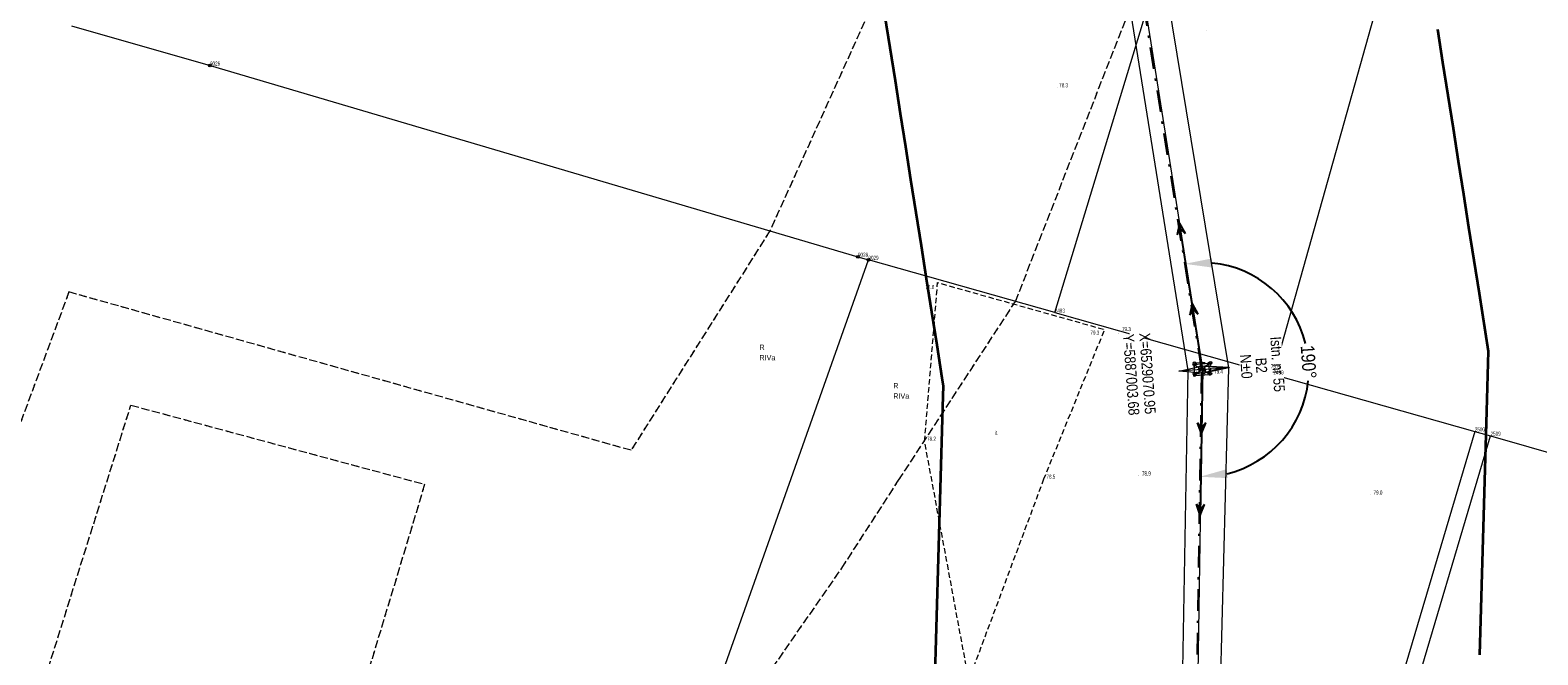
# Model space of a CAD drawing. Header units: metres. Extents: x 6524698 to 6533081, y 5883213 to 5896811.
# Tile 23 of 167: x 6528855 to 6529133, y 5886951 to 5887066. Entities that reach past the tile are written whole.
import ezdxf
from ezdxf.enums import TextEntityAlignment as Align

# ---------------------------------------------------------------- set-up
doc = ezdxf.new("R2010")
doc.units = ezdxf.units.M
doc.header["$MEASUREMENT"] = 0
for name, pattern in [('DASHDOT', [4, 2, -0.9, 0.2, -0.9]), ('mapa zasadnicza$0$1.0_0.5', [1.5, 1, -0.5]), ('mapa zasadnicza$0$219-500', [0]), ('mapa zasadnicza$0$egkk-500', [2, 1.5, -0.5]), ('mapa zasadnicza$0$egug-500', [1, 0.5, -0.5]), ('mapa zasadnicza$0$suep_wn_500', [0]), ('mapa zasadnicza$0$supp_500', [1, 0.5, -0.5])]:
    doc.linetypes.add(name, pattern=pattern)
doc.layers.get('0').update_dxf_attribs({"lineweight": 0})
for name, color, linetype, lineweight in [('@Proj. słupy - blok', 1, 'Continuous', 15), ('@Proj. słupy - XY', 1, 'Continuous', 0), ('_trasa_kat_zalomu', 7, 'Continuous', 18), ('_trasa_os', 1, 'DASHDOT', 30), ('Sections span lengths and Marker Balls Plan', 7, 'Continuous', 0)]:
    doc.layers.add(name, color=color, linetype=linetype, lineweight=lineweight)
for name, color, linetype in [('@Proj. słupy - seria', 1, 'Continuous'), ('@Proj. słupy - wys.', 1, 'Continuous'), ('mapa zasadnicza$0$000 Inne (niezydentyfikowane)', 7, 'Continuous'), ('mapa zasadnicza$0$202-punkt graniczny', 7, 'Continuous'), ('mapa zasadnicza$0$202-punkt graniczny-Atr103', 7, 'Continuous'), ('mapa zasadnicza$0$203-punkt graniczny', 7, 'Continuous'), ('mapa zasadnicza$0$203-punkt graniczny-Atr103', 7, 'Continuous'), ('mapa zasadnicza$0$209-oznaczenie konturu klasyfikacyjnego', 7, 'Continuous'), ('mapa zasadnicza$0$210-oznaczenie konturu użytku gruntowego', 7, 'Continuous'), ('mapa zasadnicza$0$217-kontur klasyfikacyjny', 7, 'Continuous'), ('mapa zasadnicza$0$218-kontur użytku gruntowego', 7, 'Continuous'), ('mapa zasadnicza$0$219-działka ewidencyjna', 7, 'Continuous'), ('mapa zasadnicza$0$inny obiekt zagospodarowania terenu', 7, 'Continuous'), ('mapa zasadnicza$0$inny obiekt zagospodarowania terenu-Atr17', 7, 'Continuous'), ('mapa zasadnicza$0$pikieta naturalna', 7, 'Continuous'), ('mapa zasadnicza$0$pikieta naturalna-Atr2', 7, 'Continuous'), ('mapa zasadnicza$0$przewód elektroenergetyczny wysokiego napięcia', 7, 'Continuous'), ('mapa zasadnicza$0$słup przewodów napowietrznych', 7, 'Continuous')]:
    doc.layers.add(name, color=color, linetype=linetype)
doc.styles.add('mapa zasadnicza$0$STANDARD', font='Working1250', dxfattribs={"width": 0.75})
doc.styles.add('Opis', font='ARIALN.TTF')
doc.styles.add('Opis_slupy', font='ARIALN.TTF')
doc.dimstyles.new('Kat zalomu', dxfattribs={"dimtxt": 2.5, "dimasz": 5, "dimexe": 1.25, "dimexo": 0.625, "dimtad": 0, "dimtxsty": 'Opis_slupy', "dimcen": 2.5, "dimse1": 1, "dimse2": 1, "dimadec": 0, "dimazin": 0, "dimtfac": 1, "dimtmove": 0, "dimatfit": 3, "dimfxl": 1, "dimarcsym": 1})

# ---------------------------------------------------------------- blocks, each defined once
blk = doc.blocks.new('mapa zasadnicza$0$203')
at = {"linetype": 'Continuous', "lineweight": 0}
h = blk.add_hatch(color=0, dxfattribs=at)
edge = h.paths.add_edge_path()
edge.add_arc((0, 0), 0.045, 0, 360)
blk = doc.blocks.new('mapa zasadnicza$0$202')
at = {"color": 0, "linetype": 'Continuous', "lineweight": 0}
blk.add_circle((0, 0), 0.25, dxfattribs=at)
blk = doc.blocks.new('mapa zasadnicza$0$PW01')
at = {"linetype": 'Continuous', "lineweight": 13}
h = blk.add_hatch(color=0, dxfattribs=at)
edge = h.paths.add_edge_path()
edge.add_arc((0, 0), 0.045, 0, 360)
blk = doc.blocks.new('mapa zasadnicza$0$SM05')
at = {"color": 0, "linetype": 'Continuous', "lineweight": 13}
blk.add_circle((0, 0), 0.25, dxfattribs=at)
blk = doc.blocks.new('mapa zasadnicza$0$SUEP3')
at = {"color": 0, "linetype": 'Continuous'}
for p, q in [((0, 0), (12.003, 0)), ((12.003, 0), (10.003, 0.75)), ((10.003, 0.75), (11.003, 0)), ((12.003, 0), (10.003, -0.75)), ((11.003, 0), (10.003, -0.75)), ((12.003, 0), (27.003, 0)), ((27.003, 0), (25.003, 0.75)), ((25.003, 0.75), (26.003, 0)), ((27.003, 0), (25.003, -0.75)), ((26.003, 0), (25.003, -0.75))]:
    blk.add_line(p, q, dxfattribs=at)
blk = doc.blocks.new('*U2334')
at = {"layer": '@Proj. słupy - blok', "color": 0}
blk.add_line((0, 0), (4.19, 0.3), dxfattribs=at)
for points in [[(-0.53, -0.61), (-4.19, -0.3), (-0.61, 0.53)], [(1.47, -0.9), (-1.47, 0.9), (-1.33, -1.1), (1.33, 1.1)], [(0, 0), (4.99, 0.36)], [(4.19, 0.3), (0.61, -0.53), (0.53, 0.61), (4.19, 0.3)], [(4.99, 0.36), (0.53, 0.61), (0.61, -0.53), (4.99, 0.36)], [(0, 0), (-4.19, -0.3)]]:
    blk.add_lwpolyline(points, dxfattribs=at)
for points in [[(1.33, 1.1), (-1.47, 0.9), (-1.33, -1.1), (1.47, -0.9)], [(0.61, -0.53), (0.53, 0.61), (-0.61, 0.53), (-0.53, -0.61)]]:
    blk.add_lwpolyline(points, close=True, dxfattribs=at)
for centre, radius in [((-1.47, 0.9), 0.15), ((0.5, 0.04), 0.05), ((1.33, 1.1), 0.15), ((4.19, 0.3), 0.05), ((4.99, 0.36), 0.05), ((-2.49, -0.18), 0.05), ((-1.33, -1.1), 0.15), ((1.47, -0.9), 0.15)]:
    blk.add_circle(centre, radius, dxfattribs=at)
at = {"layer": '@Proj. słupy - seria', "color": 0, "insert": (10.97, 0.78), "char_height": 2, "attachment_point": 5, "rotation": 274.0851, "style": 'Opis', "bg_fill": 3, "box_fill_scale": 2.5, "bg_fill_color": 256, "bg_fill_transparency": 0}
blk.add_mtext_dynamic_manual_height_columns('B2', width=7, gutter_width=12.5, heights=[2.21], dxfattribs=at)
at = {"layer": '@Proj. słupy - XY', "color": 0, "linetype": 'Continuous', "style": 'Opis'}
for tag, p in [('X', (-9.97, -0.71)), ('Y', (-12.97, -0.93))]:
    blk.add_attdef(tag, text='', height=2, rotation=274.0851, dxfattribs=at).set_placement(p, align=Align.MIDDLE_CENTER)
at = {"layer": '@Proj. słupy - seria', "color": 0, "style": 'Opis'}
blk.add_attdef('STAN', text='', height=2, rotation=274.0851, dxfattribs=at).set_placement((13.96, 1), align=Align.MIDDLE_CENTER)
at = {"layer": '@Proj. słupy - wys.', "color": 0, "insert": (8.18, 0.58), "char_height": 2, "attachment_point": 5, "rotation": 274.0851, "style": 'Opis'}
blk.add_mtext_dynamic_manual_height_columns('\\pxqc;N%%P0', width=5.2482, gutter_width=12.5, heights=[-2.04], dxfattribs=at)
at = {"layer": '@Proj. słupy - XY', "color": 0, "linetype": 'Continuous', "insert": (-11.47, -0.82), "char_height": 2.5, "attachment_point": 5, "rotation": 274.0851, "style": 'Opis', "bg_fill": 3, "box_fill_scale": 1, "bg_fill_color": 256, "bg_fill_transparency": 0}
blk.add_mtext_dynamic_manual_height_columns('\\P', width=19.7098, gutter_width=5.34, heights=[5.63], dxfattribs=at)
blk = doc.blocks.new('*D2407')
at = {"layer": '_trasa_kat_zalomu', "color": 0, "lineweight": -2}
for start, end in [(14.1508, 84.4526), (283.7152, 354.017)]:
    blk.add_arc((6529070.95, 5887003.68), 19.7, start, end, dxfattribs=at)
at = {"layer": '_trasa_kat_zalomu', "color": 0}
for points in [[(6529072.83, 5887024.12), (6529072.88, 5887022.45), (6529067.86, 5887023.13)], [(6529075.53, 5886985.37), (6529075.72, 5886983.72), (6529070.65, 5886983.98)]]:
    blk.add_solid(points, dxfattribs=at)
at = {"layer": 'Defpoints', "color": 0}
for p in [(6529069.28, 5887014.18), (6529070.95, 5887003.68), (6529070.81, 5886994.37), (6529088.41, 5886994.56)]:
    blk.add_point(p, dxfattribs=at)
at = {"layer": '_trasa_kat_zalomu', "color": 0, "insert": (6529090.6, 5887005.08), "char_height": 2.5, "attachment_point": 5, "rotation": 274.0839, "style": 'Opis_slupy'}
blk.add_mtext('190%%d', dxfattribs=at)

msp = doc.modelspace()

# ---------------------------------------------------------------- linework, layer by layer
at = {"layer": '_trasa_os', "linetype": 'DASHDOT', "ltscale": 2}
msp.add_lwpolyline([(6529644.25, 5886257.506), (6529433.531, 5886354.176), (6529239.51, 5886504.082), (6529019.862, 5886673.787), (6529068.099, 5886815.315), (6529070.952, 5887003.68), (6529033.32, 5887240.317), (6528980.372, 5887573.115), (6528926.767, 5887910.52), (6528871.358, 5888257.413), (6528824.236, 5888552.869), (6528805.439, 5888820.887), (6528782.648, 5889143.114), (6528759.048, 5889475.999)], dxfattribs=at)
at = {"layer": 'mapa zasadnicza$0$000 Inne (niezydentyfikowane)', "color": 7, "linetype": 'Continuous', "lineweight": 35, "flags": 128}
for points in [[(6529021.924, 5886947.674), (6529022.107, 5886954.075), (6529022.29, 5886960.476), (6529022.473, 5886966.876), (6529022.656, 5886973.277), (6529022.839, 5886979.678), (6529023.022, 5886986.079), (6529023.205, 5886992.479), (6529023.388, 5886998.88), (6529023.438, 5887000.64), (6529023.203, 5887002.127), (6529022.244, 5887008.201), (6529021.285, 5887014.274), (6529020.326, 5887020.348), (6529019.367, 5887026.421), (6529018.408, 5887032.495), (6529017.449, 5887038.568), (6529016.49, 5887044.642), (6529015.531, 5887050.716), (6529014.572, 5887056.789), (6529013.613, 5887062.863), (6529012.654, 5887068.936)], [(6529114.307, 5887066.312), (6529115.266, 5887060.239), (6529116.225, 5887054.165), (6529117.184, 5887048.092), (6529118.143, 5887042.018), (6529119.102, 5887035.945), (6529120.061, 5887029.871), (6529121.02, 5887023.797), (6529121.979, 5887017.724), (6529123.663, 5887007.064), (6529123.347, 5886996.022), (6529123.164, 5886989.621), (6529122.981, 5886983.221), (6529122.798, 5886976.82), (6529122.615, 5886970.419), (6529122.432, 5886964.018), (6529122.249, 5886957.617), (6529122.066, 5886951.217)]]:
    msp.add_lwpolyline(points, dxfattribs=at)
at = {"layer": 'mapa zasadnicza$0$217-kontur klasyfikacyjny', "color": 92, "linetype": 'mapa zasadnicza$0$egkk-500', "lineweight": 18, "flags": 128}
for points in [[(6529050.98, 5887160.55), (6528991.5, 5887029.22)], [(6529036.67, 5887016.2), (6529071.84, 5887106.04)], [(6528991.5, 5887029.22), (6528965.94, 5886988.84)], [(6528862.51, 5887017.96), (6528831.2, 5886933.59)], [(6528965.94, 5886988.84), (6528862.51, 5887017.96)], [(6529015.18, 5886983.33), (6529036.67, 5887016.2)], [(6528858.67, 5886948.63), (6528873.91, 5886997.14)], [(6528873.91, 5886997.14), (6528927.96, 5886982.59)], [(6529004.73, 5886967.17), (6529015.18, 5886983.33)], [(6528927.96, 5886982.59), (6528913.18, 5886933.62)], [(6528987.4, 5886942.25), (6529004.73, 5886967.17)]]:
    msp.add_lwpolyline(points, dxfattribs=at)
at = {"layer": 'mapa zasadnicza$0$218-kontur użytku gruntowego', "color": 3, "linetype": 'mapa zasadnicza$0$egug-500', "lineweight": 18, "flags": 128}
for points in [[(6529050.98, 5887160.55), (6528991.5, 5887029.22)], [(6529036.67, 5887016.2), (6529071.84, 5887106.04)], [(6528991.5, 5887029.22), (6528965.94, 5886988.84)], [(6528862.51, 5887017.96), (6528831.2, 5886933.59)], [(6528965.94, 5886988.84), (6528862.51, 5887017.96)], [(6529015.18, 5886983.33), (6529036.67, 5887016.2)], [(6528858.67, 5886948.63), (6528873.91, 5886997.14)], [(6528873.91, 5886997.14), (6528927.96, 5886982.59)], [(6529004.73, 5886967.17), (6529015.18, 5886983.33)], [(6528927.96, 5886982.59), (6528913.18, 5886933.62)], [(6528987.4, 5886942.25), (6529004.73, 5886967.17)]]:
    msp.add_lwpolyline(points, dxfattribs=at)
at = {"layer": 'mapa zasadnicza$0$219-działka ewidencyjna', "color": 7, "linetype": 'mapa zasadnicza$0$219-500', "lineweight": 18, "flags": 128}
for points in [[(6529043.91, 5887014.16), (6529093.53, 5887177.39)], [(6529084.16, 5887002.79), (6529130.15, 5887166.57)], [(6528862.99, 5887066.91), (6528888.47, 5887059.59)], [(6528888.47, 5887059.59), (6529007.7, 5887024.44)], [(6529007.7, 5887024.44), (6529009.62, 5887023.87)], [(6528965.25, 5886898.4), (6529009.62, 5887023.87)], [(6529043.91, 5887014.16), (6529009.62, 5887023.87)], [(6529043.91, 5887014.16), (6529084.16, 5887002.79)], [(6529084.16, 5887002.79), (6529121.2, 5886992.32)], [(6529121.2, 5886992.32), (6529084.3, 5886867.84)], [(6529085.98, 5886863.05), (6529124.1, 5886991.52)], [(6529121.2, 5886992.32), (6529124.1, 5886991.52)], [(6529124.1, 5886991.52), (6529260.25, 5886952.44)]]:
    msp.add_lwpolyline(points, dxfattribs=at)
at = {"layer": 'mapa zasadnicza$0$inny obiekt zagospodarowania terenu', "color": 7, "linetype": 'mapa zasadnicza$0$1.0_0.5', "lineweight": 18, "flags": 128}
msp.add_lwpolyline([(6529041.86, 5886983.54), (6529028.09, 5886946.63), (6529019.95, 5886990.51), (6529022.35, 5887019.68), (6529053.05, 5887011.05)], close=True, dxfattribs=at)
at = {"layer": 'mapa zasadnicza$0$przewód elektroenergetyczny wysokiego napięcia', "color": 1, "linetype": 'mapa zasadnicza$0$suep_wn_500', "lineweight": 18, "flags": 128}
for points in [[(6529033.53, 5887240.39), (6529071.09, 5887003.91)], [(6529071.09, 5887003.91), (6529068.21, 5886815.42)]]:
    msp.add_lwpolyline(points, dxfattribs=at)
at = {"layer": 'mapa zasadnicza$0$słup przewodów napowietrznych', "color": 7, "linetype": 'mapa zasadnicza$0$supp_500', "lineweight": 18, "flags": 128}
for points in [[(6529072.55, 5887004.93), (6529072.57, 5887002.94), (6529069.64, 5887002.89), (6529069.61, 5887004.89)], [(6529072.55, 5887004.93), (6529069.61, 5887004.89)], [(6529072.57, 5887002.94), (6529069.61, 5887004.89)], [(6529072.55, 5887004.93), (6529069.64, 5887002.89)]]:
    msp.add_lwpolyline(points, dxfattribs=at)

# ---------------------------------------------------------------- block references
at = {"layer": 'mapa zasadnicza$0$202-punkt graniczny', "color": 7, "linetype": 'Continuous', "lineweight": 18}
for p in [(6528888.47, 5887059.59), (6529007.7, 5887024.44), (6529009.62, 5887023.87)]:
    msp.add_blockref('mapa zasadnicza$0$202', p, dxfattribs=at)
at = {"layer": 'mapa zasadnicza$0$203-punkt graniczny', "color": 7, "linetype": 'Continuous', "lineweight": 18}
for p in [(6529043.91, 5887014.16), (6529084.16, 5887002.79), (6529121.2, 5886992.32), (6529124.1, 5886991.52)]:
    msp.add_blockref('mapa zasadnicza$0$203', p, dxfattribs=at)
at = {"layer": 'mapa zasadnicza$0$pikieta naturalna', "color": 7, "linetype": 'Continuous', "lineweight": 13}
for p, rotation in [((6529071.9, 5887066.03), 359.752), ((6529044.42, 5887055.61), 359.9880000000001), ((6529022.35, 5887019.68), 359.87), ((6529053.05, 5887011.05), 359.867), ((6529055.6, 5887010.3), 359.796), ((6529072.57, 5887002.94), 359.9709999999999), ((6529083.34, 5887002.9), 359.984), ((6529019.95, 5886990.51), 359.7380000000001), ((6529041.86, 5886983.54), 359.768), ((6529059.28, 5886984.26), 0.05), ((6529101.95, 5886980.65), 359.949)]:
    msp.add_blockref('mapa zasadnicza$0$PW01', p, dxfattribs=dict(at, rotation=rotation))
at = {"layer": 'mapa zasadnicza$0$przewód elektroenergetyczny wysokiego napięcia', "color": 1, "linetype": 'Continuous', "lineweight": 18}
for rotation in [99.025, 269.125]:
    msp.add_blockref('mapa zasadnicza$0$SUEP3', (6529071.09, 5887003.91), dxfattribs=dict(at, rotation=rotation))
at = {"layer": 'mapa zasadnicza$0$słup przewodów napowietrznych', "color": 7, "linetype": 'Continuous', "lineweight": 18}
for p in [(6529069.61, 5887004.89), (6529072.55, 5887004.93), (6529069.64, 5887002.89), (6529072.57, 5887002.94)]:
    msp.add_blockref('mapa zasadnicza$0$SM05', p, dxfattribs=at)

# ---------------------------------------------------------------- texts
at = {"layer": 'mapa zasadnicza$0$202-punkt graniczny-Atr103', "color": 7, "style": 'mapa zasadnicza$0$STANDARD', "width": 0.667}
for s, p in [('9026', (6528888.47, 5887059.59)), ('9028', (6529007.7, 5887024.44)), ('9029', (6529009.62, 5887023.87))]:
    msp.add_text(s, height=0.75, dxfattribs=at).set_placement(p)
at = {"layer": 'mapa zasadnicza$0$203-punkt graniczny-Atr103', "color": 7, "style": 'mapa zasadnicza$0$STANDARD', "width": 0.667}
for s, p in [('2493', (6529043.91, 5887014.16)), ('2499', (6529084.16, 5887002.79)), ('2500', (6529121.2, 5886992.32)), ('2509', (6529124.1, 5886991.52))]:
    msp.add_text(s, height=0.75, dxfattribs=at).set_placement(p)
at = {"layer": 'mapa zasadnicza$0$209-oznaczenie konturu klasyfikacyjnego', "color": 3, "linetype": 'Continuous', "lineweight": 18, "style": 'mapa zasadnicza$0$STANDARD', "width": 0.79}
for p in [(6528989.57, 5887006.38), (6529014.19, 5886999.32)]:
    msp.add_text('RIVa', height=1, dxfattribs=at).set_placement(p, align=Align.TOP_LEFT)
at = {"layer": 'mapa zasadnicza$0$210-oznaczenie konturu użytku gruntowego', "color": 3, "linetype": 'Continuous', "lineweight": 18, "style": 'mapa zasadnicza$0$STANDARD', "width": 0.79}
for p in [(6528989.57, 5887007.28), (6529014.19, 5887000.22)]:
    msp.add_text('R', height=1, dxfattribs=at).set_placement(p)
at = {"layer": 'mapa zasadnicza$0$inny obiekt zagospodarowania terenu-Atr17', "color": 7, "style": 'mapa zasadnicza$0$STANDARD', "width": 0.667}
msp.add_text('it', height=0.75, dxfattribs=at).set_placement((6529032.9, 5886991.68))
at = {"layer": 'mapa zasadnicza$0$pikieta naturalna-Atr2', "color": 7, "style": 'mapa zasadnicza$0$STANDARD', "width": 0.667}
for s, p in [('78.3', (6529044.71, 5887055.6)), ('77.8', (6529020.09, 5887018.51)), ('79.3', (6529050.47, 5887010.11)), ('79.3', (6529056.27, 5887010.76)), ('79.4', (6529073.22, 5887002.93)), ('79.5', (6529083.66, 5887003.89)), ('78.2', (6529020.41, 5886990.6)), ('78.5', (6529042.38, 5886983.62)), ('78.9', (6529059.95, 5886984.2)), ('79.0', (6529102.57, 5886980.7))]:
    msp.add_text(s, height=0.75, dxfattribs=at).set_placement(p)

# ---------------------------------------------------------------- next in the draw order: block references
at = {"color": 0}
msp.add_blockref('*U2334', (6529070.952, 5887003.68), dxfattribs=at).add_auto_attribs({'STAN': 'Istn. nr 55', 'Y': 'Y=5887003.68', 'X': 'X=6529070.95'})

# ---------------------------------------------------------------- next in the draw order: linework, layer by layer
at = {"layer": 'Sections span lengths and Marker Balls Plan', "color": 1, "flags": 128}
for points in [[(6529643, 5886254.779), (6529431.358, 5886350.582), (6529237.798, 5886501.866), (6529015.745, 5886672.549), (6529065.143, 5886815.828), (6529068.458, 5887003.501), (6529030.555, 5887239.878), (6528977.607, 5887572.675), (6528924.002, 5887910.08), (6528868.593, 5888256.972), (6528821.256, 5888552.527), (6528802.646, 5888820.69), (6528779.855, 5889142.917), (6528756.255, 5889475.801)], [(6529645.501, 5886260.233), (6529435.239, 5886356.999), (6529241.711, 5886506.931), (6529021.682, 5886674.335), (6529071.055, 5886814.802), (6529075.939, 5887004.036), (6529036.876, 5887240.883), (6528983.927, 5887573.681), (6528930.322, 5887911.086), (6528874.913, 5888257.98), (6528827.216, 5888553.211), (6528809.03, 5888821.14), (6528786.24, 5889143.367), (6528762.639, 5889476.253)]]:
    msp.add_lwpolyline(points, dxfattribs=at)

# ---------------------------------------------------------------- next in the draw order: dimensions: what is measured, and where the dimension line sits
at = {"layer": '_trasa_kat_zalomu'}
dim = msp.add_angular_dim_3p(base=(6529088.413, 5886994.564), center=(6529070.952, 5887003.68), p1=(6529069.283, 5887014.176), p2=(6529070.811, 5886994.374), dimstyle='Kat zalomu', dxfattribs=at)
dim.commit()
dim.dimension.update_dxf_attribs({"geometry": '*D2407', "text_midpoint": (6529090.599, 5887005.082)})

doc.saveas('drawing.dxf')
